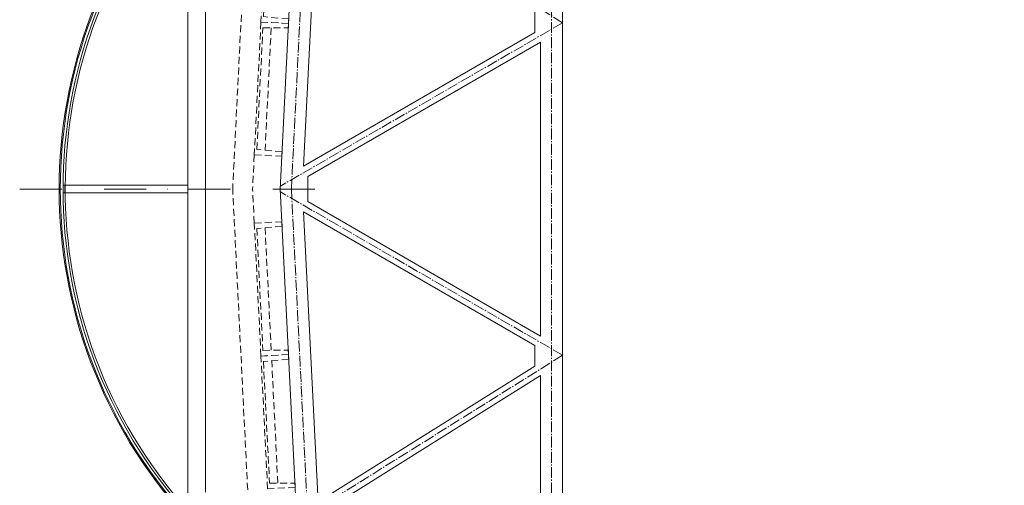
# Model space of a CAD drawing. Header units: millimetres. Extents: x -385852 to 693036, y -525006 to 444206.
# Tile 96 of 156: x 203041 to 211935, y 51627 to 55828. Entities that reach past the tile are written whole.
import ezdxf

# ---------------------------------------------------------------- set-up
doc = ezdxf.new("R2010")
doc.units = ezdxf.units.MM
for name, pattern in [('AM_DIN_G_W050', [13.75, 9.75, -1.5, 1, -1.5]), ('CENTERX2', [101.6, 63.5, -12.7, 12.7, -12.7]), ('DASHDOT', [25.4, 12.7, -6.35, 0, -6.35]), ('HIDDEN', [9.525, 6.35, -3.175])]:
    doc.linetypes.add(name, pattern=pattern)
for name, color, linetype, lineweight in [('A99_N_kce-pohl', 7, 'Continuous', 9), ('A99_N_kce-rez-sil', 6, 'Continuous', 18), ('A99_N_leg-text', 7, 'Continuous', 9), ('A99_N_leg-text @ 200 VP14', 7, 'Continuous', 9), ('A99_N_leg-text @ 200 VP4', 7, 'Continuous', 9), ('A99_S_kce-pohl', 61, 'Continuous', 5), ('A99_S_kce-rez-ten', 6, 'Continuous', 9), ('A99_S_osy', 1, 'CENTERX2', 5)]:
    doc.layers.add(name, color=color, linetype=linetype, lineweight=lineweight)
doc.styles.add('A99_kota', font='isocpeur.ttf', dxfattribs={"height": 2})

# ---------------------------------------------------------------- blocks, each defined once
blk = doc.blocks.new('*U2652')
at = {"layer": 'A99_N_leg-text @ 200 VP14', "linetype": 'Continuous', "lineweight": 0, "insert": (162730, -32600), "char_height": 400, "width": 19240, "attachment_point": 1, "rotation": 90, "style": 'A99_kota'}
blk.add_mtext('\\A1;\\pi-1200,l1200,t1200,22800;^IPOZNÁMKA:\\P^INAVRŽENÉ STAVEBNÍ ÚPRAVY BYLY PROVEDENY NA ZÁKLADĚ  INVESTOREM PŘEDANÝCH ELEKTRONICKÝCH PODKLADŮ.\\P ^IPŘED PROVÁDĚNÍM STAVEBNÍCH ÚPRAV JE NUTNÉ VEŠKERÉ PRVKY PŘESNĚ ZAMĚŘIT, ZDALI JSOU V SOULADU S PROJEKTOVOU DOKUMENTACÍ A PROVÉST VIZUÁLNÍ KONTROLU.', dxfattribs=at)
at = {"layer": 'A99_N_leg-text @ 200 VP4', "linetype": 'Continuous', "lineweight": 0, "insert": (162730, -32600), "char_height": 400, "width": 19240, "attachment_point": 1, "rotation": 90, "style": 'A99_kota'}
blk.add_mtext('\\A1;\\pi-1200,l1200,t1200,22800;^IPOZNÁMKA:\\P^INAVRŽENÉ STAVEBNÍ ÚPRAVY BYLY PROVEDENY NA ZÁKLADĚ  INVESTOREM PŘEDANÝCH ELEKTRONICKÝCH PODKLADŮ.\\P ^IPŘED PROVÁDĚNÍM STAVEBNÍCH ÚPRAV JE NUTNÉ VEŠKERÉ PRVKY PŘESNĚ ZAMĚŘIT, ZDALI JSOU V SOULADU S PROJEKTOVOU DOKUMENTACÍ A PROVÉST VIZUÁLNÍ KONTROLU.', dxfattribs=at)

msp = doc.modelspace()

# ---------------------------------------------------------------- linework, layer by layer
at = {"layer": 'A99_N_kce-pohl', "lineweight": 5}
for points in [[(204560, 57042.5), (204560, 54300)], [(203450, 54335), (204560, 54335)], [(203450, 54265), (204560, 54265)], [(204560, 51559.5), (204560, 54300)]]:
    msp.add_lwpolyline(points, dxfattribs=at)
at = {"layer": 'A99_N_kce-pohl', "linetype": 'Continuous'}
for radius, start, end in [(4410, 137.90790836, 222.09209164), (4355, 137.90450928, 221.56923563)]:
    msp.add_arc((207807.5, 54300), radius, start, end, dxfattribs=at)
at = {"layer": 'A99_N_kce-rez-sil', "color": 1, "lineweight": 9}
msp.add_lwpolyline([(203435, 54264.9993), (203450, 54264.9993), (203450, 54335.0007), (203435, 54335.0007)], close=True, dxfattribs=at)
at = {"layer": 'A99_N_kce-rez-sil', "color": 1, "linetype": 'Continuous', "lineweight": 9}
for radius, start, end in [(4400, 137.90790836, 222.09209164), (4375, 137.90602861, 222.09397139)]:
    msp.add_arc((207807.5, 54300), radius, start, end, dxfattribs=at)
at = {"layer": 'A99_S_kce-pohl', "lineweight": 5}
for points in [[(205395, 54300), (205845, 63300)], [(207945, 54300), (207945, 61994.6542)], [(207695, 55713.2133), (207695, 55897.2876)], [(207695, 55713.2133), (205605.5065, 54505.1328)], [(207745, 55626.6107), (205645, 54412.4558)], [(207745, 54300), (207745, 55626.6107)], [(205645, 54300), (205645, 54412.4558)], [(205395, 54300), (205845, 45300)], [(205645, 54300), (205645, 54187.5442)], [(207745, 54300), (207745, 52973.3893)], [(207945, 54300), (207945, 46605.3458)], [(207745, 52973.3893), (205645, 54187.5442)], [(205605.5065, 54094.8672), (205736.3229, 51478.5392)], [(207695, 52886.7867), (205605.5065, 54094.8672)], [(207695, 52886.7867), (207695, 52702.7124)], [(207695, 52702.7124), (205736.3229, 51478.5392)], [(207745, 52616.0376), (205790.5859, 51394.5288)], [(207745, 52616.0376), (207745, 49983.9624)]]:
    msp.add_lwpolyline(points, dxfattribs=at)
at = {"layer": 'A99_S_kce-pohl', "color": 253, "linetype": 'AM_DIN_G_W050', "lineweight": 0, "ltscale": 10}
for points in [[(205494.8752, 54295.0062), (205944.8752, 63295.0062)], [(207845, 61994.6542), (207845, 61994.6542), (207845, 54300)], [(207945, 55800), (205545, 57300)], [(207945, 55800), (205396.3217, 54326.4331)], [(207945, 52800), (205396.3217, 54273.5669)], [(205494.8752, 54304.9938), (205944.8752, 45304.9938)], [(207845, 46605.3458), (207845, 46605.3458), (207845, 54300)], [(207945, 52800), (205545, 51300)]]:
    msp.add_lwpolyline(points, dxfattribs=at)
at = {"layer": 'A99_S_kce-rez-ten', "lineweight": 5}
msp.add_lwpolyline([(205605.5065, 54505.1328), (205736.3229, 57121.4608)], dxfattribs=at)
at = {"layer": 'A99_S_kce-rez-ten', "lineweight": 0}
msp.add_lwpolyline([(204720, 57035), (204720, 51565)], dxfattribs=at)
at = {"layer": 'A99_S_kce-rez-ten', "linetype": 'HIDDEN', "lineweight": 0, "ltscale": 10}
for points in [[(205100.4311, 57014.3216), (204964.8293, 54300)], [(205312.8817, 55755.414), (205257.671, 54650.2705)], [(205160.4572, 54608.3297), (205145.0408, 54300)], [(205100.4311, 51585.6784), (204964.8293, 54300)], [(205160.4572, 53991.6703), (205145.0408, 54300)], [(205312.8817, 52844.586), (205257.671, 53949.7295)], [(205372.7565, 51646.0807), (205317.5458, 52751.2242)]]:
    msp.add_lwpolyline(points, dxfattribs=at)
for points in [[(205529.8955, 56992.8664), (205280.2069, 57005.3403), (205220.3321, 55806.835), (205470.0207, 55794.3611), (205472.0165, 55834.3113), (205242.8019, 55855.7748), (205297.6872, 56954.4047), (205527.8997, 56952.9162)], [(205470.0207, 55794.3611), (205220.3321, 55806.835), (205160.4572, 54608.3297), (205410.1459, 54595.8558), (205412.1417, 54635.8059), (205182.9271, 54657.2695), (205237.8124, 55755.8994), (205468.0249, 55754.4109)], [(205470.0207, 52805.6389), (205220.3321, 52793.165), (205160.4572, 53991.6703), (205410.1459, 54004.1442), (205412.1417, 53964.1941), (205182.9271, 53942.7305), (205237.8124, 52844.1006), (205468.0249, 52845.5891)], [(205529.8955, 51607.1336), (205280.2069, 51594.6597), (205220.3321, 52793.165), (205470.0207, 52805.6389), (205472.0165, 52765.6887), (205242.8019, 52744.2252), (205297.6872, 51645.5953), (205527.8997, 51647.0838)]]:
    msp.add_lwpolyline(points, close=True, dxfattribs=at)
at = {"layer": 'A99_S_osy', "linetype": 'DASHDOT', "lineweight": 5, "ltscale": 30}
msp.add_lwpolyline([(203040.9793, 54300), (205728.9443, 54300)], dxfattribs=at)

# ---------------------------------------------------------------- block references
at = {"layer": 'A99_N_leg-text', "color": 1, "linetype": 'Continuous', "lineweight": 5}
msp.add_blockref('*U2652', (45700, -7800), dxfattribs=at)

doc.saveas('drawing.dxf')
